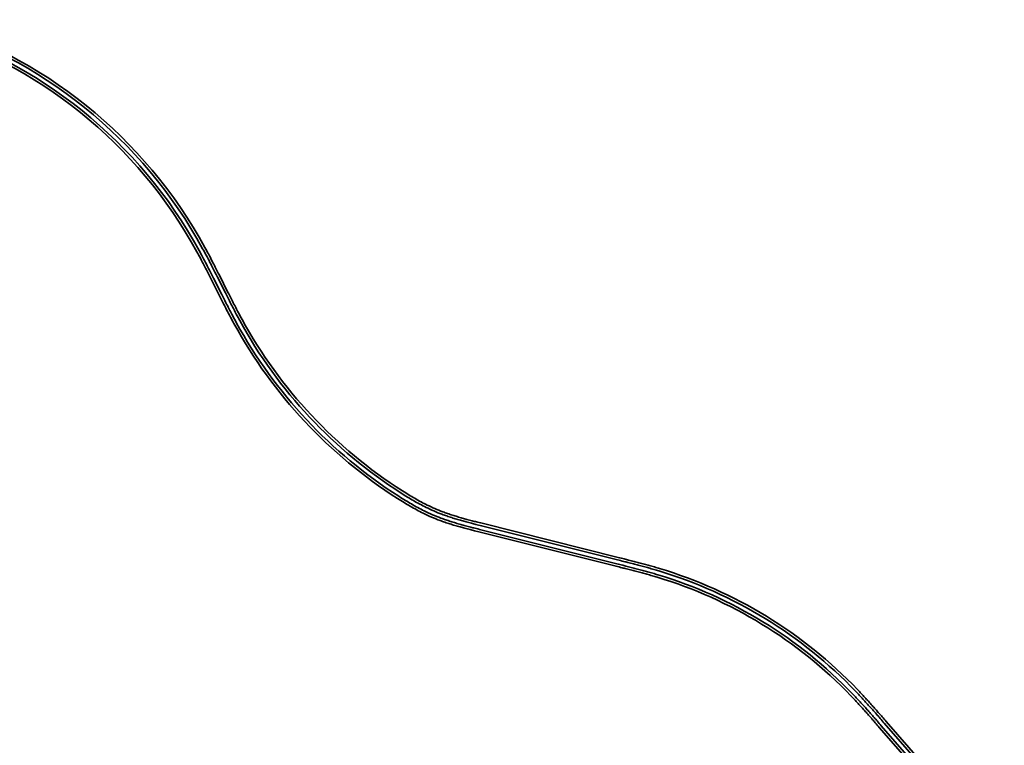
# Model space of a CAD drawing. Header units: metres. Extents: x -5203299 to 2078834, y 245743 to 5817682.
# Tile 9 of 256: x 363846 to 365223, y 5815001 to 5816016. Entities that reach past the tile are written whole.
import ezdxf

# ---------------------------------------------------------------- set-up
doc = ezdxf.new("R2010")
doc.units = ezdxf.units.M
doc.header["$LTSCALE"] = 0.5
doc.layers.add('99.04_Gleisplanung VP 02_23-EB-1236L-A-FAHRKANTE', color=150, linetype='Continuous', lineweight=35, true_color=0x007fff)
doc.layers.add('99.04_Gleisplanung VP 02_23-EB-1236R-A-FAHRKANTE', color=150, linetype='Continuous', lineweight=35, true_color=0x007fff)
doc.layers.add('Keine', color=7, linetype='Continuous', lineweight=9)

# ---------------------------------------------------------------- blocks, each defined once
blk = doc.blocks.new('_23-07-06_Massenplan_TB_Weiterführende Schule-3 (3D)')
at = {"layer": '99.04_Gleisplanung VP 02_23-EB-1236L-A-FAHRKANTE', "flags": 128}
for points in [[(-864.56, 172.63), (-930.64, 248.32, 0.000185), (-932.92, 250.94), (-932.92, 250.94), (-932.92, 250.94, 0.000555), (-934.56, 252.81), (-934.56, 252.81), (-934.56, 252.81, 0.000926), (-936.64, 255.17), (-936.64, 255.17, 0.001296), (-938.51, 257.27), (-938.51, 257.27, 0.001667), (-940.57, 259.56), (-940.57, 259.56, 0.002037), (-942.52, 261.69), (-942.52, 261.69, 0.002407), (-944.6, 263.93), (-944.6, 263.93, 0.002777), (-946.61, 266.04), (-946.61, 266.04, 0.128909), (-1055.63, 332.78), (-1055.63, 332.78), (-1055.63, 332.78), (-1055.63, 332.78, 0.002777), (-1058.42, 333.61), (-1058.42, 333.61), (-1058.42, 333.61, 0.002407), (-1061.36, 334.44), (-1061.36, 334.44, 0.002037), (-1064.14, 335.21), (-1064.14, 335.21), (-1064.14, 335.21), (-1064.14, 335.21, 0.001666), (-1067.12, 336), (-1067.12, 336), (-1067.12, 336), (-1067.12, 336), (-1067.12, 336, 0.001296), (-1069.84, 336.71), (-1069.84, 336.71, 0.000926), (-1072.89, 337.49), (-1072.89, 337.49), (-1072.89, 337.49, 0.000555), (-1075.3, 338.1), (-1075.3, 338.1), (-1075.3, 338.1), (-1075.3, 338.1), (-1075.3, 338.1), (-1075.3, 338.1, 0.000185), (-1078.67, 338.95), (-1078.67, 338.95), (-1078.67, 338.95), (-1154.65, 357.98, -0.000441), (-1157.96, 358.82), (-1157.96, 358.82), (-1157.96, 358.82), (-1157.96, 358.82, -0.001324), (-1160.32, 359.42), (-1160.32, 359.42), (-1160.32, 359.42), (-1160.32, 359.42), (-1160.32, 359.42), (-1160.32, 359.42, -0.002206), (-1163.3, 360.2), (-1163.3, 360.2), (-1163.3, 360.2, -0.003089), (-1165.96, 360.93, -0.003971), (-1168.85, 361.77, -0.004854), (-1171.54, 362.6), (-1171.54, 362.6, -0.005736), (-1174.37, 363.54), (-1174.37, 363.54), (-1174.37, 363.54, -0.006619), (-1177.04, 364.5), (-1177.04, 364.5, -0.024867), (-1186.43, 368.56), (-1186.43, 368.56, -0.009131), (-1189.94, 370.37), (-1189.94, 370.37), (-1189.94, 370.37, -0.007612), (-1193.6, 372.42), (-1193.6, 372.42), (-1193.6, 372.42, -0.006094), (-1196.94, 374.41), (-1196.94, 374.41, -0.004575), (-1200.58, 376.68, -0.126344), (-1291.59, 474.01), (-1291.59, 474.01, -0.003587), (-1293.55, 477.66), (-1293.55, 477.66, -0.002562), (-1295.7, 481.78, -0.001537), (-1297.37, 485.04), (-1297.37, 485.04, -0.000512), (-1299.69, 489.62), (-1299.69, 489.62), (-1304.34, 498.82, 0.00052), (-1306.63, 503.34), (-1306.63, 503.34, 0.001559), (-1308.28, 506.57), (-1308.28, 506.57, 0.002598), (-1310.4, 510.64, 0.003637), (-1312.35, 514.26, 0.19862), (-1468.36, 639.83, 0.003637)], [(-865.64, 171.69), (-931.72, 247.38, 0.000185), (-934, 249.99, 0.000555), (-935.64, 251.86, 0.000926), (-937.71, 254.22, 0.001296), (-939.58, 256.31), (-939.58, 256.31, 0.001667), (-941.64, 258.6), (-941.64, 258.6, 0.002037), (-943.57, 260.72, 0.002407), (-945.65, 262.95), (-945.65, 262.95, 0.002777), (-947.64, 265.05), (-947.64, 265.05), (-947.64, 265.05, 0.128909), (-1056.04, 331.41), (-1056.04, 331.41), (-1056.04, 331.41, 0.002777), (-1058.82, 332.23), (-1058.82, 332.23), (-1058.82, 332.23), (-1058.82, 332.23), (-1058.82, 332.23), (-1058.82, 332.23, 0.002407), (-1061.75, 333.06), (-1061.75, 333.06), (-1061.75, 333.06), (-1061.75, 333.06, 0.002037), (-1064.52, 333.82), (-1064.52, 333.82), (-1064.52, 333.82), (-1064.52, 333.82, 0.001666), (-1067.48, 334.62), (-1067.48, 334.62), (-1067.48, 334.62), (-1067.48, 334.62, 0.001296), (-1070.2, 335.32), (-1070.2, 335.32), (-1070.2, 335.32), (-1070.2, 335.32, 0.000926), (-1073.25, 336.1), (-1073.25, 336.1), (-1073.25, 336.1), (-1073.25, 336.1), (-1073.25, 336.1, 0.000555), (-1075.65, 336.71), (-1075.65, 336.71), (-1075.65, 336.71), (-1075.65, 336.71), (-1075.65, 336.71), (-1075.65, 336.71), (-1075.65, 336.71, 0.000185), (-1079.02, 337.55), (-1079.02, 337.55), (-1079.02, 337.55), (-1079.02, 337.55), (-1155, 356.59), (-1155, 356.59, -0.000441), (-1158.31, 357.43), (-1158.31, 357.43, -0.001324), (-1160.68, 358.03), (-1160.68, 358.03), (-1160.68, 358.03), (-1160.68, 358.03), (-1160.68, 358.03), (-1160.68, 358.03, -0.002206), (-1163.67, 358.82), (-1163.67, 358.82), (-1163.67, 358.82), (-1163.67, 358.82, -0.003089), (-1166.34, 359.55), (-1166.34, 359.55, -0.003971), (-1169.26, 360.39, -0.004854), (-1171.98, 361.23, -0.005736), (-1174.84, 362.18, -0.006619), (-1177.54, 363.15), (-1177.54, 363.15, -0.024867), (-1187.06, 367.27), (-1187.06, 367.27, -0.009131), (-1190.62, 369.11), (-1190.62, 369.11, -0.007612), (-1194.32, 371.18), (-1194.32, 371.18, -0.006094), (-1197.69, 373.18, -0.004575), (-1201.35, 375.47, -0.126344), (-1292.85, 473.32, -0.003587), (-1294.82, 476.99, -0.002562), (-1296.97, 481.12), (-1296.97, 481.12, -0.001537), (-1298.65, 484.39), (-1298.65, 484.39), (-1298.65, 484.39, -0.000512), (-1300.97, 488.97), (-1300.97, 488.97), (-1305.62, 498.18), (-1305.62, 498.18, 0.00052), (-1307.91, 502.69), (-1307.91, 502.69, 0.001559), (-1309.55, 505.91, 0.002598), (-1311.67, 509.97, 0.003637), (-1313.61, 513.57, 0.19862), (-1468.77, 638.45)]]:
    blk.add_lwpolyline(points, format="xyb", dxfattribs=at)
at = {"layer": '99.04_Gleisplanung VP 02_23-EB-1236R-A-FAHRKANTE', "flags": 128}
for points in [[(-861.77, 174.98), (-927.83, 250.66, 0.000184), (-930.13, 253.29), (-930.13, 253.29, 0.000551), (-931.78, 255.17), (-931.78, 255.17, 0.000919), (-933.88, 257.55), (-933.88, 257.55, 0.001287), (-935.76, 259.67), (-935.76, 259.67, 0.001654), (-937.84, 261.98), (-937.84, 261.98), (-937.84, 261.98, 0.002022), (-939.8, 264.12), (-939.8, 264.12), (-939.8, 264.12, 0.00239), (-941.89, 266.38), (-941.89, 266.38, 0.002757), (-943.91, 268.51, 0.129082), (-1054.66, 336.3), (-1054.66, 336.3, 0.002757), (-1057.47, 337.13), (-1057.47, 337.13), (-1057.47, 337.13), (-1057.47, 337.13, 0.00239), (-1060.43, 337.97), (-1060.43, 337.97), (-1060.43, 337.97, 0.002022), (-1063.23, 338.74), (-1063.23, 338.74, 0.001655), (-1066.23, 339.54), (-1066.23, 339.54, 0.001287), (-1068.98, 340.26), (-1068.98, 340.26, 0.000919), (-1072.05, 341.04), (-1072.05, 341.04), (-1072.05, 341.04, 0.000551), (-1074.47, 341.65), (-1074.47, 341.65), (-1074.47, 341.65), (-1074.47, 341.65, 0.000184), (-1077.87, 342.51), (-1077.87, 342.51), (-1153.96, 361.58, -0.000449), (-1157.21, 362.39), (-1157.21, 362.39, -0.001348), (-1159.53, 362.98), (-1159.53, 362.98), (-1159.53, 362.98), (-1159.53, 362.98, -0.002246), (-1162.46, 363.75), (-1162.46, 363.75), (-1162.46, 363.75, -0.003145), (-1165.07, 364.47), (-1165.07, 364.47), (-1165.07, 364.47), (-1165.07, 364.47, -0.004043), (-1167.91, 365.3), (-1167.91, 365.3), (-1167.91, 365.3, -0.004942), (-1170.55, 366.11), (-1170.55, 366.11, -0.00584), (-1173.33, 367.04, -0.006739), (-1175.95, 367.99, -0.024135), (-1184.74, 371.79), (-1184.74, 371.79, -0.009222), (-1188.16, 373.56), (-1188.16, 373.56, -0.007665), (-1191.74, 375.56, -0.006109), (-1194.99, 377.49), (-1194.99, 377.49, -0.004552), (-1198.54, 379.71), (-1198.54, 379.71, -0.126372), (-1288.36, 475.71), (-1288.36, 475.71, -0.003611), (-1290.31, 479.33), (-1290.31, 479.33), (-1290.31, 479.33, -0.00258), (-1292.44, 483.42), (-1292.44, 483.42), (-1292.44, 483.42, -0.001548), (-1294.1, 486.66), (-1294.1, 486.66), (-1294.1, 486.66, -0.000516), (-1296.4, 491.21), (-1296.4, 491.21), (-1301.05, 500.41, 0.000516), (-1303.36, 504.97), (-1303.36, 504.97, 0.001548), (-1305.02, 508.22), (-1305.02, 508.22), (-1305.02, 508.22, 0.00258), (-1307.16, 512.32), (-1307.16, 512.32), (-1307.16, 512.32, 0.003611), (-1309.12, 515.96), (-1309.12, 515.96, 0.19874), (-1467.39, 643.35, 0.003612)], [(-862.85, 174.03), (-928.91, 249.71), (-928.91, 249.71, 0.000184), (-931.21, 252.35), (-931.21, 252.35, 0.000551), (-932.86, 254.23), (-932.86, 254.23), (-932.86, 254.23), (-932.86, 254.23), (-932.86, 254.23, 0.000919), (-934.95, 256.6), (-934.95, 256.6), (-934.95, 256.6, 0.001287), (-936.83, 258.71), (-936.83, 258.71, 0.001654), (-938.9, 261.01, 0.002022), (-940.85, 263.15), (-940.85, 263.15, 0.00239), (-942.94, 265.4), (-942.94, 265.4), (-942.94, 265.4, 0.002757), (-944.95, 267.51), (-944.95, 267.51), (-944.95, 267.51, 0.129082), (-1055.07, 334.93), (-1055.07, 334.93, 0.002757), (-1057.87, 335.75), (-1057.87, 335.75), (-1057.87, 335.75, 0.00239), (-1060.82, 336.59), (-1060.82, 336.59), (-1060.82, 336.59, 0.002022), (-1063.61, 337.36), (-1063.61, 337.36), (-1063.61, 337.36, 0.001655), (-1066.6, 338.15), (-1066.6, 338.15), (-1066.6, 338.15), (-1066.6, 338.15, 0.001287), (-1069.34, 338.87), (-1069.34, 338.87), (-1069.34, 338.87), (-1069.34, 338.87), (-1069.34, 338.87, 0.000919), (-1072.4, 339.65), (-1072.4, 339.65), (-1072.4, 339.65, 0.000551), (-1074.82, 340.26), (-1074.82, 340.26), (-1074.82, 340.26, 0.000184), (-1078.22, 341.11), (-1154.31, 360.18), (-1154.31, 360.18, -0.000449), (-1157.57, 361), (-1157.57, 361), (-1157.57, 361), (-1157.57, 361, -0.001348), (-1159.89, 361.6), (-1159.89, 361.6), (-1159.89, 361.6, -0.002246), (-1162.83, 362.37, -0.003145), (-1165.46, 363.09), (-1165.46, 363.09), (-1165.46, 363.09, -0.004043), (-1168.32, 363.92), (-1168.32, 363.92), (-1168.32, 363.92), (-1168.32, 363.92, -0.004942), (-1170.99, 364.75), (-1170.99, 364.75, -0.00584), (-1173.8, 365.68), (-1173.8, 365.68, -0.006739), (-1176.45, 366.64), (-1176.45, 366.64), (-1176.45, 366.64, -0.024135), (-1185.37, 370.51), (-1185.37, 370.51, -0.009222), (-1188.84, 372.29), (-1188.84, 372.29, -0.007665), (-1192.46, 374.31), (-1192.46, 374.31, -0.006109), (-1195.74, 376.27), (-1195.74, 376.27, -0.004552), (-1199.31, 378.5), (-1199.31, 378.5, -0.126372), (-1289.62, 475.02, -0.003611), (-1291.58, 478.66, -0.00258), (-1293.72, 482.76, -0.001548), (-1295.38, 486.01), (-1295.38, 486.01, -0.000516), (-1297.69, 490.57), (-1297.69, 490.57), (-1302.33, 499.77, 0.000516), (-1304.64, 504.32, 0.001548), (-1306.29, 507.56, 0.00258), (-1308.43, 511.65), (-1308.43, 511.65, 0.003611), (-1310.38, 515.27), (-1310.38, 515.27), (-1310.38, 515.27, 0.19874), (-1467.8, 641.97)]]:
    blk.add_lwpolyline(points, format="xyb", dxfattribs=at)

msp = doc.modelspace()

# ---------------------------------------------------------------- block references
at = {"layer": 'Keine', "color": 1, "xscale": 2.5, "yscale": 2.5, "zscale": 2.5}
msp.add_blockref('_23-07-06_Massenplan_TB_Weiterführende Schule-3 (3D)', (367377.8, 5814407.2), dxfattribs=at)

doc.saveas('drawing.dxf')
